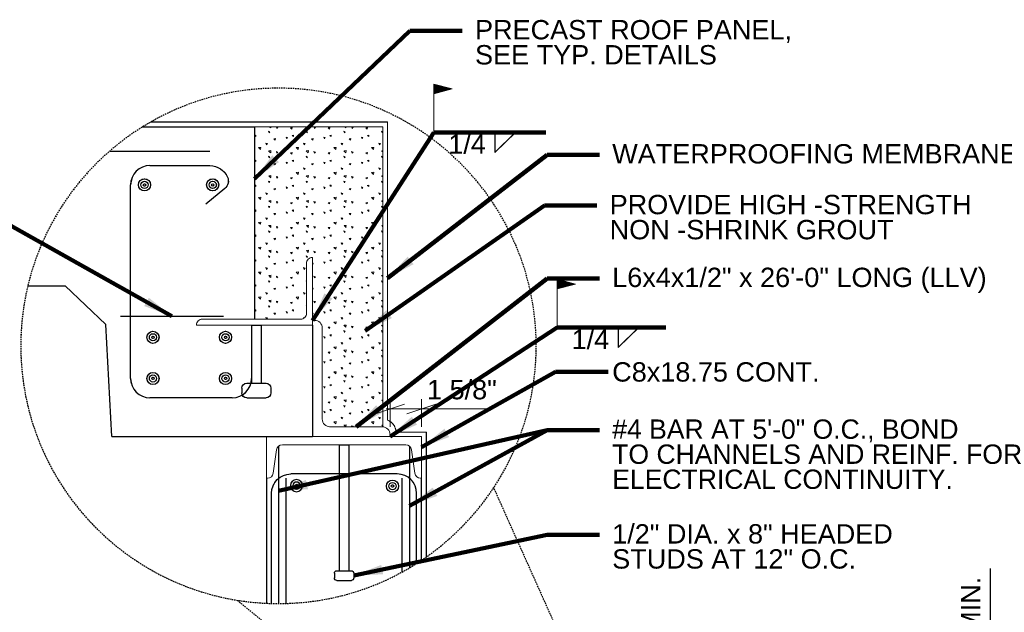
# Model space of a CAD drawing. Header units: inches. Extents: x 804 to 1243, y 182 to 489.
# Tile 19 of 20: x 1080 to 1182, y 424 to 485. Entities that reach past the tile are written whole.
import ezdxf
from ezdxf.enums import TextEntityAlignment as Align

# ---------------------------------------------------------------- set-up
doc = ezdxf.new("R2010")
doc.units = ezdxf.units.IN
doc.header["$LTSCALE"] = 0.25
doc.header["$MEASUREMENT"] = 0
doc.linetypes.add('DGN Style 3', pattern=[0.777018, 0.555013, -0.222005])
for name, color, linetype, lineweight in [('A-ANNO-NPLT', 7, 'Continuous', 18), ('G-ANNO-DIM', 1, 'Continuous', 18), ('G-ANNO-TEXT', 7, 'Continuous', 30), ('Level 1', 7, 'Continuous', 18), ('S-REIN-RBAR', 5, 'Continuous', 25), ('S-WALL-LOAD', 3, 'Continuous', 25), ('S-WALL-NONL', 58, 'Continuous', 18)]:
    doc.layers.add(name, color=color, linetype=linetype, lineweight=lineweight)
doc.styles.add("3 4 1'-0", font='arial.ttf', dxfattribs={"height": 2})
doc.styles.add("3 4 1'-0_0", font='arial.ttf')
doc.dimstyles.new("3 4 1'-0", dxfattribs={"dimtxt": 2, "dimasz": 3, "dimexe": 1, "dimexo": 1, "dimgap": 1, "dimtad": 1, "dimdec": 4, "dimzin": 11, "dimdsep": 46, "dimlunit": 4, "dimtxsty": "3 4 1'-0", "dimcen": 0, "dimadec": 4, "dimazin": 3, "dimtfac": 1, "dimtdec": 0, "dimtofl": 0, "dimtmove": 0, "dimatfit": 3, "dimfxl": 1, "dimfrac": 2, "dimtolj": 1, "dimtzin": 11, "dimarcsym": 0})

# ---------------------------------------------------------------- blocks, each defined once
blk = doc.blocks.new('*U27')
at = {"layer": 'G-ANNO-TEXT'}
for p, q in [((-0.250007, 2.999984), (-0.250007, -3.500016)), ((-0.375007, -3.500016), (0.374993, -3.500016)), ((-0.500007, -3.625016), (-0.500007, -3.875016)), ((-0.375007, -4.000016), (0.374993, -4.000016)), ((0.499993, -3.625016), (0.499993, -3.875016))]:
    blk.add_line(p, q, dxfattribs=at)
at = {"layer": 'G-ANNO-TEXT', "flags": 128}
blk.add_lwpolyline([(-0.250007, 2.999984), (0.249993, 2.999984), (0.249993, -3.500016)], dxfattribs=at)
at = {"layer": 'G-ANNO-TEXT', "extrusion": (0, 0, -1)}
for centre, start, end in [((0.375007, -3.625016), 0, 90), ((-0.374993, -3.625016), 90, 180), ((0.375007, -3.875016), 270, 0), ((-0.374993, -3.875016), 180, 270)]:
    blk.add_arc(centre, 0.125, start, end, dxfattribs=at)
blk = doc.blocks.new('REINFDOT')
at = {"color": 0}
for radius in [0.00313, 0.00187, 0.000625]:
    blk.add_circle((0, 0), radius, dxfattribs=at)
blk = doc.blocks.new('REINF. DOT_1')
at = {"layer": 'S-REIN-RBAR', "xscale": 100, "yscale": 100, "zscale": 100, "rotation": 90}
blk.add_blockref('REINFDOT', (36.533405, 24.589429), dxfattribs=at)
blk = doc.blocks.new('*U20')
at = {"layer": 'S-REIN-RBAR'}
for p, q in [((-2.125019, 5.999995), (0.968731, 5.999995)), ((-3.125019, -5.000005), (-3.125019, 4.999995)), ((1.742651, 4.815062), (0.763129, 4.013816)), ((3.124981, -2.250005), (3.124981, -5.000005)), ((2.124981, -6.000005), (-2.125019, -6.000005))]:
    blk.add_line(p, q, dxfattribs=at)
for centre, start, end in [((-2.125019, 4.999995), 90, 180), ((-2.125019, -5.000005), 180, 270), ((2.124981, -5.000005), 270, 0)]:
    blk.add_arc(centre, 1, start, end, dxfattribs=at)
at = {"layer": 'S-REIN-RBAR', "extrusion": (0, 0, -1)}
for centre, radius, start, end in [((-0.968731, 4.999995), 1, 90, 156.16139), ((-1.426075, 5.202076), 0.5, 156.16139, 230.716952)]:
    blk.add_arc(centre, radius, start, end, dxfattribs=at)
blk = doc.blocks.new('*U21')
at = {"layer": 'G-ANNO-TEXT'}
for p, q in [((-0.249993, 1.874993), (-0.249993, -1.125007)), ((-0.749993, -1.375007), (-0.749993, -1.625007)), ((-0.499993, -1.125007), (0.500007, -1.125007)), ((0.750007, -1.375007), (0.750007, -1.625007)), ((-0.499993, -1.875007), (0.500007, -1.875007))]:
    blk.add_line(p, q, dxfattribs=at)
at = {"layer": 'G-ANNO-TEXT', "flags": 128}
blk.add_lwpolyline([(-0.249993, 1.874993), (0.250007, 1.874993), (0.250007, -1.125007)], dxfattribs=at)
at = {"layer": 'G-ANNO-TEXT', "extrusion": (0, 0, -1)}
for centre, start, end in [((0.499993, -1.375007), 0, 90), ((-0.500007, -1.375007), 90, 180), ((0.499993, -1.625007), 270, 0), ((-0.500007, -1.625007), 180, 270)]:
    blk.add_arc(centre, 0.25, start, end, dxfattribs=at)
blk = doc.blocks.new('field')
at = {"layer": 'Level 1'}
for p, q in [((-0.093618, 0.224915), (0, 0.25)), ((-0.093618, 0.224915), (0, 0.199831)), ((0, 0), (0, 0.25))]:
    blk.add_line(p, q, dxfattribs=at)
for points in [[(-0.002, 0.247394), (-0.08589, 0.224915), (-0.002, 0.202437)], [(-0.004, 0.244787), (-0.078163, 0.224915), (-0.004, 0.205043)], [(-0.006, 0.242181), (-0.070435, 0.224915), (-0.006, 0.20765)], [(-0.008, 0.239574), (-0.062708, 0.224915), (-0.008, 0.210256)], [(-0.01, 0.236968), (-0.054981, 0.224915), (-0.01, 0.212863)], [(-0.012, 0.234361), (-0.047253, 0.224915), (-0.012, 0.215469)], [(-0.014, 0.218076), (-0.014, 0.231755), (-0.039526, 0.224915)], [(-0.016, 0.220682), (-0.016, 0.229148), (-0.031798, 0.224915)], [(-0.018, 0.223289), (-0.018, 0.226542), (-0.024071, 0.224915)]]:
    blk.add_3dface(points, dxfattribs=at)
blk = doc.blocks.new('*D38')
at = {"layer": 'G-ANNO-DIM', "color": 0, "lineweight": -2, "transparency": 16777216}
for p, q in [((1180.32, 411.85), (1180.32, 428.76)), ((1180.32, 390.35), (1180.32, 408.85))]:
    blk.add_line(p, q, dxfattribs=at)
at = {"layer": 'G-ANNO-DIM', "color": 0, "linetype": 'ByBlock', "lineweight": -2, "transparency": 16777216}
for p, q in [((1177.55, 411.85), (1181.32, 411.85)), ((1170.22, 387.35), (1181.32, 387.35))]:
    blk.add_line(p, q, dxfattribs=at)
at = {"layer": 'G-ANNO-DIM', "color": 0, "transparency": 16777216}
for points in [[(1179.82, 408.85), (1180.82, 408.85), (1180.32, 411.85)], [(1179.82, 390.35), (1180.82, 390.35), (1180.32, 387.35)]]:
    blk.add_solid(points, dxfattribs=at)
at = {"layer": 'G-ANNO-DIM', "color": 0, "transparency": 16777216, "insert": (1178.3, 421.8), "char_height": 2, "attachment_point": 5, "rotation": 90, "style": "3 4 1'-0"}
blk.add_mtext('\\A1;2\'-0" MIN.', dxfattribs=at)
blk = doc.blocks.new('REINF. DOT')
at = {"layer": 'S-REIN-RBAR', "extrusion": (0, 0, -1), "xscale": 100, "yscale": -100, "zscale": 100, "rotation": 90}
blk.add_blockref('REINFDOT', (-36.533405, 24.589429), dxfattribs=at)
blk = doc.blocks.new('*U83')
at = {"layer": 'A-ANNO-NPLT', "color": 7}
for p, q in [((-0.250007, 2.999984), (-0.250007, -3.500016)), ((-0.375007, -3.500016), (0.374993, -3.500016)), ((-0.500007, -3.625016), (-0.500007, -3.875016)), ((-0.375007, -4.000016), (0.374993, -4.000016)), ((0.499993, -3.625016), (0.499993, -3.875016))]:
    blk.add_line(p, q, dxfattribs=at)
at = {"layer": 'A-ANNO-NPLT', "color": 7, "flags": 128}
blk.add_lwpolyline([(-0.250007, 2.999984), (0.249993, 2.999984), (0.249993, -3.500016)], dxfattribs=at)
at = {"layer": 'A-ANNO-NPLT', "color": 7, "extrusion": (0, 0, -1)}
for centre, start, end in [((0.375007, -3.625016), 0, 90), ((-0.374993, -3.625016), 90, 180), ((0.375007, -3.875016), 270, 0), ((-0.374993, -3.875016), 180, 270)]:
    blk.add_arc(centre, 0.125, start, end, dxfattribs=at)
blk = doc.blocks.new('l6x312x516-e_2')
at = {"layer": 'A-ANNO-NPLT', "color": 7, "flags": 128}
blk.add_lwpolyline([(3.5, 0), (0, 0), (0, 6), (0.012293, 6.000406, -0.414214), (0.312, 5.7), (0.312293, 0.612906, 0.414214), (0.612, 0.313), (3.199793, 0.312906, -0.414214), (3.5, 0.013)], format="xyb", close=True, dxfattribs=at)
blk = doc.blocks.new('REINF. DOT_2')
at = {"layer": 'A-ANNO-NPLT', "color": 7, "xscale": 100, "yscale": 100, "zscale": 100, "rotation": 90}
blk.add_blockref('REINFDOT', (36.533405, 24.589429), dxfattribs=at)
blk = doc.blocks.new('*U73')
at = {"layer": 'A-ANNO-NPLT', "color": 7}
for p, q in [((-2.125019, 5.999995), (0.968731, 5.999995)), ((-3.125019, -5.000005), (-3.125019, 4.999995)), ((1.742651, 4.815062), (0.763129, 4.013816)), ((3.124981, -2.250005), (3.124981, -5.000005)), ((2.124981, -6.000005), (-2.125019, -6.000005))]:
    blk.add_line(p, q, dxfattribs=at)
for centre, start, end in [((-2.125019, 4.999995), 90, 180), ((-2.125019, -5.000005), 180, 270), ((2.124981, -5.000005), 270, 0)]:
    blk.add_arc(centre, 1, start, end, dxfattribs=at)
at = {"layer": 'A-ANNO-NPLT', "color": 7, "extrusion": (0, 0, -1)}
for centre, radius, start, end in [((-0.968731, 4.999995), 1, 90, 156.16139), ((-1.426075, 5.202076), 0.5, 156.16139, 230.716952)]:
    blk.add_arc(centre, radius, start, end, dxfattribs=at)
blk = doc.blocks.new('*U74')
at = {"layer": 'A-ANNO-NPLT', "color": 7}
for p, q in [((-0.249993, 1.874993), (-0.249993, -1.125007)), ((-0.749993, -1.375007), (-0.749993, -1.625007)), ((-0.499993, -1.125007), (0.500007, -1.125007)), ((0.750007, -1.375007), (0.750007, -1.625007)), ((-0.499993, -1.875007), (0.500007, -1.875007))]:
    blk.add_line(p, q, dxfattribs=at)
at = {"layer": 'A-ANNO-NPLT', "color": 7, "flags": 128}
blk.add_lwpolyline([(-0.249993, 1.874993), (0.250007, 1.874993), (0.250007, -1.125007)], dxfattribs=at)
at = {"layer": 'A-ANNO-NPLT', "color": 7, "extrusion": (0, 0, -1)}
for centre, start, end in [((0.499993, -1.375007), 0, 90), ((-0.500007, -1.375007), 90, 180), ((0.499993, -1.625007), 270, 0), ((-0.500007, -1.625007), 180, 270)]:
    blk.add_arc(centre, 0.25, start, end, dxfattribs=at)
blk = doc.blocks.new('field_1')
at = {"layer": 'A-ANNO-NPLT', "color": 7}
for p, q in [((-0.093618, 0.224915), (0, 0.25)), ((-0.093618, 0.224915), (0, 0.199831)), ((0, 0), (0, 0.25))]:
    blk.add_line(p, q, dxfattribs=at)
at = {"layer": 'A-ANNO-NPLT', "color": 7, "extrusion": (0, 0, -1), "flags": 128}
for points in [[(0.002, 0.247394), (0.08589, 0.224915), (0.002, 0.202437)], [(0.004, 0.244787), (0.078163, 0.224915), (0.004, 0.205043)], [(0.006, 0.242181), (0.070435, 0.224915), (0.006, 0.20765)], [(0.008, 0.239574), (0.062708, 0.224915), (0.008, 0.210256)], [(0.01, 0.236968), (0.054981, 0.224915), (0.01, 0.212863)], [(0.012, 0.234361), (0.047253, 0.224915), (0.012, 0.215469)], [(0.014, 0.218076), (0.014, 0.231755), (0.039526, 0.224915)], [(0.016, 0.220682), (0.016, 0.229148), (0.031798, 0.224915)], [(0.018, 0.223289), (0.018, 0.226542), (0.024071, 0.224915)]]:
    blk.add_lwpolyline(points, close=True, dxfattribs=at)
blk = doc.blocks.new('l6x4x12-e_1')
at = {"layer": 'A-ANNO-NPLT', "color": 7, "flags": 128}
blk.add_lwpolyline([(4, 0), (0, 0), (0, 6), (0.099899, 6.00039, -0.414214), (0.5, 5.6), (0.499899, 0.90039, 0.414214), (0.9, 0.5), (3.599899, 0.50039, -0.414214), (4, 0.1)], format="xyb", close=True, dxfattribs=at)
blk = doc.blocks.new('23')
at = {"layer": 'G-ANNO-DIM'}
for p, q in [((1119.78372, 445.76003), (1116.78372, 444.76003)), ((1118.28372, 443.41664), (1118.28372, 446.26003)), ((1120.03372, 444.76003), (1123.03372, 445.76003)), ((1121.53372, 443.41664), (1121.53372, 446.26003)), ((1128.77373, 445.26003), (1117.89003, 445.26003))]:
    blk.add_line(p, q, dxfattribs=at)
at = {"layer": 'G-ANNO-TEXT'}
for p, q in [((1092.71037, 474.41664, -0.00004), (1104.28372, 474.41664, -0.00004)), ((1104.28372, 474.41664, -0.00004), (1104.28372, 454.54064, -0.00004)), ((1129.12205, 471.77416), (1131.22952, 473.84281)), ((1129.12205, 473.83908), (1129.12205, 471.77416)), ((1080.8525, 457.99487), (1084.7173, 457.99487)), ((1088.92664, 454.00035), (1084.7173, 457.99487)), ((1089.53372, 442.41664), (1088.92664, 454.00035)), ((1110.28372, 453.91664, -0.00004), (1110.28372, 442.41664, -0.00004)), ((1141.87006, 451.60146), (1143.97753, 453.67011)), ((1141.87006, 453.66638), (1141.87006, 451.60146)), ((1089.53372, 442.41664), (1110.28372, 442.41664)), ((1122.84471, 441.92579), (1122.83884, 441.92579))]:
    blk.add_line(p, q, dxfattribs=at)
at = {"layer": 'G-ANNO-TEXT', "linetype": 'DGN Style 3'}
for q in [(1128.99962, 437.12953, 3.51971), (1102.4709, 425.49268, 3.51971)]:
    blk.add_line((1152.40199, 384.80172, 3.51971), q, dxfattribs=at)
at = {"layer": 'G-ANNO-TEXT', "linetype": 'DGN Style 3', "extrusion": (0, 0, -1)}
blk.add_circle((-1106.75523, 451.78304, -7.03941), 26.63716, dxfattribs=at)
at = {"layer": 'S-REIN-RBAR'}
for p, q in [((1089.31458, 471.91664), (1099.65822, 471.91664)), ((1090.41626, 454.8567), (1101.05385, 454.8567)), ((1106.76993, 441.4003, 7.03941), (1106.76993, 425.14588, 7.03941)), ((1120.29569, 441.4003, 7.03941), (1120.29569, 428.84411, 7.03941)), ((1107.53172, 425.1572, 7.03941), (1107.53172, 438.10264, 7.03941)), ((1119.03272, 438.54264, -31.67719), (1108.03272, 438.54264, -31.67719)), ((1119.53372, 428.41107, 7.03941), (1119.53372, 438.10264, 7.03941)), ((1106.03272, 425.15568, -31.67719), (1106.03272, 436.54264, -31.67719)), ((1121.03272, 429.29545, -31.67719), (1121.03272, 436.54264, -31.67719))]:
    blk.add_line(p, q, dxfattribs=at)
at = {"layer": 'S-REIN-RBAR', "extrusion": (0, 0, -1)}
blk.add_arc((-1108.03272, 436.54264, 31.67719), 2, 0, 90, dxfattribs=at)
at = {"layer": 'S-REIN-RBAR'}
blk.add_arc((1119.03272, 436.54264, -31.67719), 2, 0, 90, dxfattribs=at)
at = {"layer": 'S-WALL-LOAD'}
for p, q in [((1105.53372, 425.1739, 7.03941), (1105.53372, 438.10264, 7.03941)), ((1121.53372, 429.62148, 7.03941), (1121.53372, 438.10264, 7.03941))]:
    blk.add_line(p, q, dxfattribs=at)
at = {"layer": 'S-WALL-NONL'}
for p, q in [((1093.55013, 474.91664), (1118.03372, 474.91664)), ((1118.03372, 474.91664), (1118.03372, 444.102)), ((1122.03372, 442.8481), (1118.90183, 442.8481)), ((1122.03372, 442.8481), (1122.03372, 429.96318))]:
    blk.add_line(p, q, dxfattribs=at)
blk.add_open_spline([(1118.03372, 444.102), (1118.85221, 443.76055), (1118.90183, 442.8481)], degree=2, dxfattribs=at)
at = {"layer": 'G-ANNO-TEXT', "xscale": 2, "yscale": 2, "zscale": 2}
for name, p in [('*U21', (1104.4707, 450.16666, 7.03941)), ('*U27', (1113.53273, 435.54268, 7.03941))]:
    blk.add_blockref(name, p, dxfattribs=at)
at = {"layer": 'Level 1', "extrusion": (0, 0, -1), "xscale": 20, "yscale": 20, "zscale": 20}
for p in [(-1122.81715, 473.83908), (-1135.56516, 453.66638)]:
    blk.add_blockref('field', p, dxfattribs=at)
at = {"layer": 'S-REIN-RBAR', "xscale": 2, "yscale": 2, "zscale": 2}
blk.add_blockref('*U20', (1097.72075, 458.41665), dxfattribs=at)
at = {"layer": 'S-REIN-RBAR', "xscale": 2, "yscale": 2, "zscale": 2, "rotation": 180}
for p in [(1165.97553, 517.5955, 7.03941), (1173.02277, 517.5955, 7.03941), (1166.85053, 501.8455, 7.03941), (1174.35053, 501.8455, 7.03941), (1166.85053, 497.5955, 7.03941), (1174.35053, 497.5955, 7.03941), (1191.60053, 486.46681, -31.67719)]:
    blk.add_blockref('REINF. DOT_1', p, dxfattribs=at)
at = {"layer": 'S-REIN-RBAR', "extrusion": (0, 0, -1), "xscale": 2, "yscale": 2, "zscale": 2, "rotation": 180}
blk.add_blockref('REINF. DOT', (-1035.55024, 486.51703, 31.67719), dxfattribs=at)
at = {"layer": 'G-ANNO-DIM', "color": 7, "linetype": 'Continuous', "style": "3 4 1'-0"}
blk.add_text('1 5/8"', height=2, dxfattribs=at).set_placement((1125.71063, 447.26003), align=Align.MIDDLE_CENTER)
at = {"layer": 'G-ANNO-TEXT', "color": 7, "char_height": 2, "attachment_point": 1, "style": "3 4 1'-0"}
for s, insert, line_spacing_factor in [('PRECAST ROOF PANEL,\\PSEE TYP. DETAILS', (1127.06345, 485.45746, 3.51971), 0.776524), ('1/4', (1124.30443, 473.63114, 3.51971), 0.6), ('WATERPROOFING MEMBRANE (60 MIL)', (1141.24182, 472.63145, 3.51971), 0.6), ('PROVIDE HIGH -STRENGTH\\PNON -SHRINK GROUT', (1140.97769, 467.38656, 3.51971), 0.776524), ('L6x4x1/2" x 26\'-0" LONG (LLV)', (1141.24182, 459.86167, 3.51971), 0.6), ('1/4', (1137.05244, 453.45844, 3.51971), 0.6), ('C8x18.75 CONT.', (1141.24182, 450.09061, 3.51971), 0.6), ('#4 BAR AT 5\'-0" O.C., BOND\\PTO CHANNELS AND REINF. FOR \\PELECTRICAL CONTINUITY.', (1141.24182, 444.17911, 3.51971), 0.776524), ('1/2" DIA. x 8" HEADED \\PSTUDS AT 12" O.C.', (1141.24182, 433.35404, 3.51971), 0.776524)]:
    blk.add_mtext(s, dxfattribs=dict(at, insert=insert, line_spacing_factor=line_spacing_factor))
at = {"layer": 'G-ANNO-DIM'}
dim = blk.add_linear_dim(base=(1180.32006, 411.84531, 3.51971), p1=(1169.21968, 387.34531, 3.51971), p2=(1176.55106, 411.84531, 3.51971), angle=90, text='2\'-0" MIN.', dimstyle="3 4 1'-0", override={"dimtdec": 4}, dxfattribs=at)
dim.commit()
dim.dimension.update_dxf_attribs({"geometry": '*D38', "text_midpoint": (1180.32006, 421.80165, 3.51971), "dimtype": 128})
at = {"layer": 'G-ANNO-TEXT'}
for points in [[(1104.28372, 469.0513, 3.51971), (1120.3348, 484.35227, 3.51971), (1125.74732, 484.35227, 3.51971)], [(1110.28372, 454.41664), (1122.81715, 473.83908), (1134.38371, 473.83908)], [(1118.03372, 458.77934, 3.51971), (1134.51316, 471.52626, 3.51971), (1139.92569, 471.52626, 3.51971)], [(1115.7239, 453.33945, 3.51971), (1134.24904, 466.28137, 3.51971), (1139.66156, 466.28137, 3.51971)], [(1095.73506, 454.8567), (1076.59989, 465.58509), (1070.55249, 465.58509)], [(1114.78372, 443.41664, 3.51971), (1134.51316, 458.75648, 3.51971), (1139.92569, 458.75648, 3.51971)], [(1118.28372, 442.41664), (1135.56516, 453.66638), (1146.77411, 453.67011)], [(1121.53372, 441.31771, 3.51971), (1135.39553, 449.09577, 3.51971), (1140.80805, 449.09577, 3.51971)], [(1106.76993, 436.78565, 3.51971), (1134.51316, 443.07392, 3.51971), (1139.92569, 443.07392, 3.51971)], [(1120.29569, 435.26132, 3.51971), (1134.51316, 443.07392, 3.51971), (1139.92569, 443.07392, 3.51971)], [(1114.53272, 428.04264, 3.51971), (1134.51316, 432.24885, 3.51971), (1139.92569, 432.24885, 3.51971)]]:
    blk.add_leader(points, dimstyle="3 4 1'-0", override={"dimscale": 1, "dimgap": 2, "dimclrd": 256, "dimlwd": 65535}, dxfattribs=at)

msp = doc.modelspace()

# ---------------------------------------------------------------- hatches: boundary and pattern name
at = {"layer": 'A-ANNO-NPLT'}
h = msp.add_hatch(dxfattribs=at)
h.set_pattern_fill('CONCRETE', color=256, scale=1.600062, style=0, pattern_type=2)
h.set_pattern_definition([(140.3968, (1116.07436, 496.5798), (-3.891549, 2.5757886), [0.18751, -20.0158]), (140.3968, (1115.9175, 494.78657), (-3.891549, 2.5757886), [0.1875, -20.0158]), (140.3968, (1114.1938, 496.2329), (-3.891549, 2.5757886), [0.18751, -20.0158]), (82.1795, (1115.91748, 494.78657), (5e-07, -2.5757883), [0.15, -28.44967]), (82.1795, (1116.07436, 496.5798), (5e-07, -2.5757883), [0.15, -28.44967]), (82.1795, (1114.1938, 496.2329), (5e-07, -2.5757883), [0.15, -28.44967]), (190.2326, (1115.93059, 494.93608), (-27.2408379, -5.1515771), [0.15936, -43.33954]), (190.2326, (1116.08747, 496.7293), (-27.2408379, -5.1515771), [0.15936, -43.33954]), (190.2326, (1114.20692, 496.38241), (-27.2408379, -5.1515771), [0.15936, -43.33954]), (136.60277, (1116.56963, 495.24896), (-19.4577413, 18.0305201), [0.28126, -37.20916]), (136.60277, (1113.72043, 494.9175), (-19.4577413, 18.0305201), [0.28126, -37.20916]), (186.8622, (1116.60416, 495.47139), (-19.4577407, -2.5757892), [0.23903, -42.87686]), (186.8622, (1113.75495, 495.13993), (-19.4577407, -2.5757892), [0.23903, -42.87686]), (81.4086, (1116.56963, 495.24896), (-4e-07, -2.575789), [0.22501, -25.82519]), (81.4086, (1113.72043, 494.9175), (-4e-07, -2.575789), [0.22501, -25.82519]), (110.6918, (1117.1927, 495.7456), (-3e-07, -2.57579), [0.1875, -10.82608]), (110.6918, (1115.3797, 496.3539), (-3e-07, -2.57579), [0.18751, -10.82608]), (110.6918, (1114.37315, 494.8616), (-3e-07, -2.57579), [0.18751, -10.82608]), (110.6918, (1113.5668, 496.9623), (-3e-07, -2.57579), [0.1875, -10.82608]), (56.1196, (1117.19268, 495.74563), (-11.6746448, -18.030521), [0.15, -27.77339]), (56.1196, (1114.37315, 494.8616), (-11.6746448, -18.030521), [0.15, -27.77339]), (56.1196, (1115.37973, 496.35394), (-11.6746448, -18.030521), [0.15, -27.77339]), (56.1196, (1113.5668, 496.96226), (-11.6746448, -18.030521), [0.15, -27.77339]), (161.6882, (1114.4571, 494.986), (-3.891548, 2.575788), [0.15936, -8.0389]), (161.6882, (1117.2766, 495.8701), (-3.891548, 2.575788), [0.15936, -8.03889]), (161.6882, (1115.4637, 496.4784), (-3.891548, 2.575788), [0.15936, -8.03889]), (161.6882, (1113.6507, 497.0867), (-3.891548, 2.575788), [0.15936, -8.03889])])
edge = h.paths.add_edge_path()
edge.add_arc((1109.053186, 455.1439664), 0.6000228, 269.999957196, 360.000042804)
edge.add_line((1109.6532088, 455.1439668), (1109.6532088, 460.3191591))
edge.add_arc((1110.2532316, 460.3191596), 0.6000228, 89.999957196, 180.000042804, ccw=False)
edge.add_line((1110.253232, 460.9191823), (1110.279057, 460.9195983))
edge.add_line((1110.279057, 460.9195983), (1110.279057, 454.4193468))
edge.add_line((1110.279057, 454.4193468), (1110.4788568, 454.4201308))
edge.add_arc((1110.4788574, 453.6201005), 0.8000304, -0.000042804, 90.000042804, ccw=False)
edge.add_line((1111.2788877, 453.6200999), (1111.2788877, 444.2197361))
edge.add_arc((1112.0789181, 444.2197355), 0.8000304, 179.999957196, 270.000042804)
edge.add_line((1112.0789187, 443.4197051), (1117.4791277, 443.4197051))
edge.add_arc((1117.4790149, 442.6195888), 0.8001164, 86.394049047, 89.991928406, ccw=False)
edge.add_line((1117.5293376, 443.4181211), (1117.5293376, 474.4201208))
edge.add_line((1117.5293376, 474.4201208), (1104.2788248, 474.4201208))
edge.add_line((1104.2788248, 474.4201208), (1104.2788248, 454.5439436))
edge.add_line((1104.2788248, 454.5439436), (1109.0531856, 454.5439436))

# ---------------------------------------------------------------- linework, layer by layer
at = {"layer": 'A-ANNO-NPLT', "color": 7}
for p, q in [((1092.7050169, 474.4201208, 3.519705), (1104.2788248, 474.4201208, 3.519705)), ((1093.5448254, 474.9201401, 3.519705), (1118.029357, 474.9201401, 3.519705)), ((1104.2788248, 474.4201208, 3.519705), (1104.2788248, 454.5433516, 3.519705)), ((1118.029357, 474.9201401, 3.519705), (1118.029357, 444.1043076, 3.519705)), ((1129.1181061, 471.7775385, 3.519705), (1131.2256756, 473.8462746, 3.519705)), ((1129.1181061, 473.8425304, 3.519705), (1129.1181061, 471.7775385, 3.519705)), ((1089.3091095, 471.920024, 3.519705), (1099.6531418, 471.920024, 3.519705)), ((1080.8467021, 457.9977093, 3.519705), (1084.7116356, 457.9977093, 3.519705)), ((1088.9211425, 454.0030427, 3.519705), (1084.7116356, 457.9977093, 3.519705)), ((1090.4108322, 454.8594118, 3.519705), (1101.0488278, 454.8594118, 3.519705)), ((1089.528254, 442.4188824, 3.519705), (1088.9211425, 454.0030427, 3.519705)), ((1110.279057, 453.9193274, 3.519705), (1110.279057, 442.4188824, 3.519705)), ((1141.8666154, 451.6040538, 3.519705), (1143.974169, 453.6727899, 3.519705)), ((1141.8666154, 453.6690618, 3.519705), (1141.8666154, 451.6040538, 3.519705)), ((1119.7794247, 445.7624038, 3.519705), (1116.7793086, 444.7623651, 3.519705)), ((1118.2793666, 443.4189211, 3.519705), (1118.2793666, 446.2624231, 3.519705)), ((1120.0294344, 444.7623651, 3.519705), (1123.0295505, 445.7624038, 3.519705)), ((1121.5294924, 443.4189211, 3.519705), (1121.5294924, 446.2624231, 3.519705)), ((1128.7697886, 445.2623844, 3.519705), (1117.8856554, 445.2623844, 3.519705)), ((1122.0295118, 442.8503551, 3.519705), (1118.8975026, 442.8503551, 3.519705)), ((1122.0295118, 442.8503551, 3.519705), (1122.0295118, 429.9649285, 3.519705)), ((1089.528254, 442.4188824, 3.519705), (1110.279057, 442.4188824, 3.519705)), ((1122.8405351, 441.9280154, 3.519705), (1122.8346629, 441.9280154, 3.519705)), ((1106.765129, 441.4024911, 3.519705), (1106.765129, 425.147446, 3.519705)), ((1120.2914125, 441.4024911, 3.519705), (1120.2914125, 428.8458291, 3.519705)), ((1105.5288732, 425.1754791, 3.519705), (1105.5288732, 438.1047154, 3.519705)), ((1107.5269505, 425.1587745, 3.519705), (1107.5269505, 438.1047154, 3.519705)), ((1119.0283876, 438.5447325, 3.519705), (1108.0279619, 438.5447325, 3.519705)), ((1119.529415, 428.4127724, 3.519705), (1119.529415, 438.1047154, 3.519705)), ((1121.5294924, 429.6232192, 3.519705), (1121.5294924, 438.1047154, 3.519705)), ((1106.0278845, 425.1572544, 3.519705), (1106.0278845, 436.5446551, 3.519705)), ((1121.028465, 429.2971746, 3.519705), (1121.028465, 436.5446551, 3.519705))]:
    msp.add_line(p, q, dxfattribs=at)
at = {"layer": 'A-ANNO-NPLT', "color": 7, "linetype": 'DGN Style 3'}
for q in [(1128.9956853, 437.1315578, 3.519705), (1102.4659387, 425.4942594, 3.519705)]:
    msp.add_line((1152.398959, 384.8017247, 3.519705), q, dxfattribs=at)
at = {"layer": 'A-ANNO-NPLT', "color": 7, "elevation": 3.519705, "flags": 128}
for points in [[(1109.0531856, 454.5439436, 0.414214), (1109.6532088, 455.1439668), (1109.6532088, 460.3191591, -0.414214), (1110.253232, 460.9191823), (1110.279057, 460.9195983), (1110.279057, 454.4193468), (1110.4788568, 454.4201308, -0.414214), (1111.2788877, 453.6200999), (1111.2788877, 444.2197361, 0.414214), (1112.0789187, 443.4197051), (1117.4791277, 443.4197051, -0.0157), (1117.5293376, 443.4181211), (1117.5293376, 474.4201208), (1104.2788248, 474.4201208), (1104.2788248, 454.5439436)], [(1106.5609131, 441.0428291), (1106.2168998, 438.6207354), (1106.2167558, 438.6201914, -0.373441), (1105.6228768, 438.1047154), (1105.5288732, 438.1047154), (1105.5288732, 442.4188824), (1121.5294924, 442.4188824), (1121.5294924, 438.1047154), (1121.4338247, 438.1046034, -0.373441), (1120.8397857, 438.6201914), (1120.8394657, 438.6207354), (1120.4954044, 441.0432132, 0.366699), (1119.9034295, 441.5448486), (1107.1530161, 441.5447366, 0.366699)]]:
    msp.add_lwpolyline(points, format="xyb", close=True, dxfattribs=at)
at = {"layer": 'A-ANNO-NPLT', "color": 7, "linetype": 'DGN Style 3'}
msp.add_circle((1106.7504245, 451.7856449, 3.519705), 26.6381919, dxfattribs=at)
at = {"layer": 'A-ANNO-NPLT', "color": 7, "extrusion": (0, 0, -1)}
msp.add_arc((-1108.0279619, 436.5446551, -3.519705), 2.0000774, 0, 90, dxfattribs=at)
at = {"layer": 'A-ANNO-NPLT', "color": 7}
msp.add_arc((1119.0283876, 436.5446551, 3.519705), 2.0000774, 0, 90, dxfattribs=at)
msp.add_open_spline([(1118.0293498, 444.104309, 3.519705), (1118.8478743, 443.7628426, 3.519705), (1118.8974997, 442.8503524, 3.519705)], degree=2, dxfattribs=at)

# ---------------------------------------------------------------- block references
msp.add_blockref('23', (0, 0))
at = {"layer": 'A-ANNO-NPLT', "color": 7, "extrusion": (0, 0, -1), "xscale": 20.00077399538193, "yscale": 20.00077399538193, "zscale": 20.00077399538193}
for p in [(-1122.8129661, 473.8425304, -3.519705), (-1135.5614754, 453.6690618, -3.519705)]:
    msp.add_blockref('field_1', p, dxfattribs=at)
at = {"layer": 'A-ANNO-NPLT', "color": 7, "xscale": 2.000077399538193, "yscale": 2.000077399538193, "zscale": 2.000077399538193}
for name, p in [('*U73', (1097.7155948, 458.4195176, 3.519705)), ('*U74', (1104.4658081, 450.1691983, 3.519705)), ('l6x4x12-e_1', (1110.279057, 442.4188824, 3.519705)), ('*U83', (1113.5281908, 435.5446484, 3.519705))]:
    msp.add_blockref(name, p, dxfattribs=at)
for name, p, rotation in [('REINF. DOT_2', (1165.9730203, 517.6006558, 3.519705), 180), ('REINF. DOT_2', (1173.020525, 517.6006558, 3.519705), 180), ('l6x312x516-e_2', (1110.279057, 453.9193274, 3.519705), 90), ('REINF. DOT_2', (1166.8480462, 501.8500463, 3.519705), 180), ('REINF. DOT_2', (1174.3483364, 501.8500463, 3.519705), 180), ('REINF. DOT_2', (1166.8480462, 497.5998818, 3.519705), 180), ('REINF. DOT_2', (1174.3483364, 497.5998818, 3.519705), 180), ('REINF. DOT_2', (1191.599004, 486.4707471, 3.519705), 180)]:
    msp.add_blockref(name, p, dxfattribs=dict(at, rotation=rotation))
at = {"layer": 'A-ANNO-NPLT', "color": 7, "extrusion": (0, 0, -1), "xscale": 2.000077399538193, "yscale": 2.000077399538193, "zscale": 2.000077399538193, "rotation": 180}
msp.add_blockref('REINF. DOT_2', (-1035.5426769, 486.5209731, -3.519705), dxfattribs=at)

# ---------------------------------------------------------------- texts
at = {"layer": 'A-ANNO-NPLT', "color": 7, "linetype": 'Continuous', "style": "3 4 1'-0"}
msp.add_text('1 5/8"', height=2.0000774, dxfattribs=at).set_placement((1125.706566, 447.2624618, 3.519705), align=Align.MIDDLE_CENTER)
at = {"layer": 'A-ANNO-NPLT', "color": 7, "char_height": 2.0000774, "attachment_point": 1, "line_spacing_factor": 0.6, "style": "3 4 1'-0"}
for insert in [(1124.3003036, 473.6345864, 3.519705), (1137.048813, 453.4611017, 3.519705)]:
    msp.add_mtext('1/4', dxfattribs=dict(at, insert=insert))

# ---------------------------------------------------------------- leaders
at = {"layer": 'A-ANNO-NPLT', "color": 7}
for points in [[(1104.2788248, 469.0545692, 3.519705), (1120.330518, 484.3561373, 3.519705), (1125.7432555, 484.3561373, 3.519705)], [(1110.279057, 454.4193468, 3.519705), (1122.8129661, 473.8425304, 3.519705), (1134.3799897, 473.8425304, 3.519705)], [(1118.029357, 458.7822196, 3.519705), (1134.5094347, 471.5296249, 3.519705), (1139.9221722, 471.5296249, 3.519705)], [(1115.7194436, 453.3421211, 3.519705), (1134.2452965, 466.284526, 3.519705), (1139.6580339, 466.284526, 3.519705)], [(1095.729822, 454.8594118, 3.519705), (1076.5939295, 465.588227, 3.519705), (1070.5462874, 465.588227, 3.519705)], [(1114.7792312, 443.4189211, 3.519705), (1134.5094347, 458.7593547, 3.519705), (1139.9221722, 458.7593547, 3.519705)], [(1118.2793666, 442.4188824, 3.519705), (1135.5614754, 453.6690618, 3.519705), (1146.7708532, 453.6727899, 3.519705)], [(1121.5294924, 441.3199119, 3.519705), (1135.3918369, 449.0982769, 3.519705), (1140.8045743, 449.0982769, 3.519705)], [(1106.765129, 436.7876725, 3.519705), (1134.5094347, 443.0761878, 3.519705), (1139.9221722, 443.0761878, 3.519705)], [(1120.2914125, 435.2632775, 3.519705), (1134.5094347, 443.0761878, 3.519705), (1139.9221722, 443.0761878, 3.519705)], [(1114.5282135, 428.0443261, 3.519705), (1134.5094347, 432.2506969, 3.519705), (1139.9221722, 432.2506969, 3.519705)]]:
    msp.add_leader(points, dimstyle="3 4 1'-0", override={"dimscale": 1, "dimtxt": 0.125, "dimasz": 0.1875, "dimgap": 0.125, "dimtxsty": "3 4 1'-0_0", "dimlwd": 65535}, dxfattribs=at)

doc.saveas('drawing.dxf')
